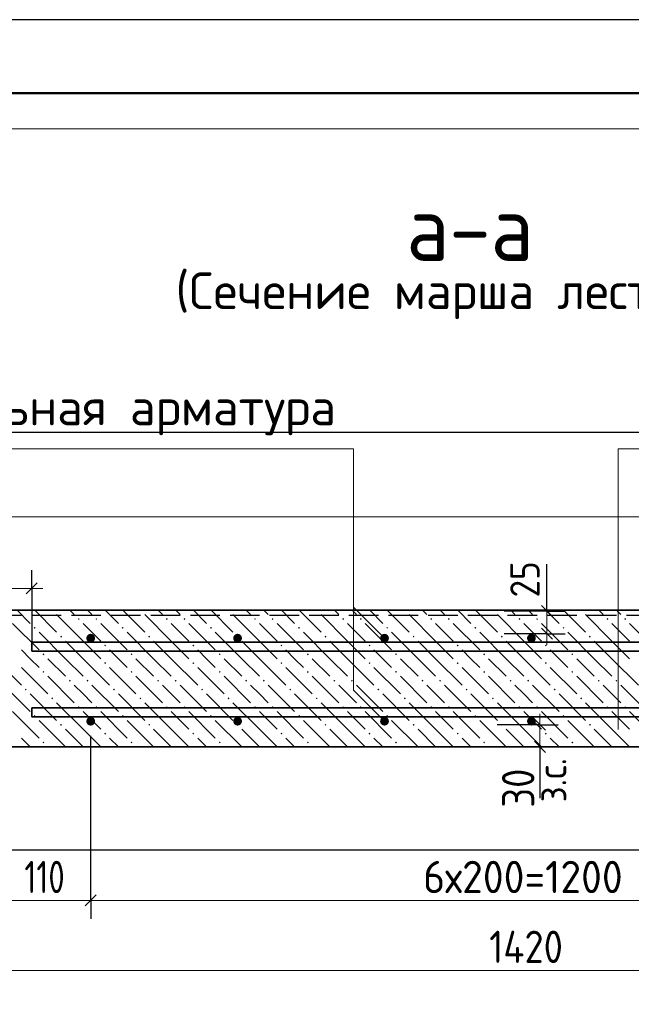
# Model space of a CAD drawing. Header units: millimetres. Extents: x 0 to 21005, y 0 to 14855.
# Tile 10 of 18: x 4051 to 6133, y 11499 to 14850. Entities that reach past the tile are written whole.
import ezdxf

# ---------------------------------------------------------------- set-up
doc = ezdxf.new("R2010")
doc.units = ezdxf.units.MM
doc.linetypes.add('______2', pattern=[135, 100, -35])
for name, color, linetype, lineweight in [('Standard', 7, 'Continuous', 25), ('Позиционная метка линия выноска', 7, 'Continuous', 13), ('Размерная линия_ общее', 7, 'Continuous', 13), ('Текст_ общее', 7, 'Continuous', 25), ('Фоновоя арматура Х1', 7, 'Continuous', 25)]:
    doc.layers.add(name, color=color, linetype=linetype, lineweight=lineweight)
doc.layers.add('ЖБ Лестница', color=7, linetype='Continuous', lineweight=25, true_color=0xe0e0ff)
doc.layers.add('Размерная выноска', color=7, linetype='Continuous')
doc.styles.add('ISOCPEUR', font='txt')

msp = doc.modelspace()

# ---------------------------------------------------------------- hatches: boundary and pattern name
at = {"linetype": 'Continuous', "lineweight": 25, "transparency": 33554687}
for points in [[(4308.1, 12745.2), (4306.9, 12750.9), (4303.7, 12755.8), (4298.8, 12759), (4293.1, 12760.2), (4287.3, 12759), (4282.5, 12755.8), (4279.2, 12750.9), (4278.1, 12745.2), (4279.2, 12739.4), (4282.5, 12734.5), (4287.3, 12731.3), (4293.1, 12730.2), (4298.8, 12731.3), (4303.7, 12734.5), (4306.9, 12739.4)], [(4808.1, 12745.2), (4806.9, 12750.9), (4803.7, 12755.8), (4798.8, 12759), (4793.1, 12760.2), (4787.3, 12759), (4782.5, 12755.8), (4779.2, 12750.9), (4778.1, 12745.2), (4779.2, 12739.4), (4782.5, 12734.5), (4787.3, 12731.3), (4793.1, 12730.2), (4798.8, 12731.3), (4803.7, 12734.5), (4806.9, 12739.4)], [(5308.1, 12745.2), (5306.9, 12750.9), (5303.7, 12755.8), (5298.8, 12759), (5293.1, 12760.2), (5287.3, 12759), (5282.5, 12755.8), (5279.2, 12750.9), (5278.1, 12745.2), (5279.2, 12739.4), (5282.5, 12734.5), (5287.3, 12731.3), (5293.1, 12730.2), (5298.8, 12731.3), (5303.7, 12734.5), (5306.9, 12739.4)], [(5808.1, 12745.2), (5806.9, 12750.9), (5803.7, 12755.8), (5798.8, 12759), (5793.1, 12760.2), (5787.3, 12759), (5782.5, 12755.8), (5779.2, 12750.9), (5778.1, 12745.2), (5779.2, 12739.4), (5782.5, 12734.5), (5787.3, 12731.3), (5793.1, 12730.2), (5798.8, 12731.3), (5803.7, 12734.5), (5806.9, 12739.4)], [(4308.1, 12462.7), (4306.9, 12468.4), (4303.7, 12473.3), (4298.8, 12476.5), (4293.1, 12477.7), (4287.3, 12476.5), (4282.5, 12473.3), (4279.2, 12468.4), (4278.1, 12462.7), (4279.2, 12456.9), (4282.5, 12452), (4287.3, 12448.8), (4293.1, 12447.7), (4298.8, 12448.8), (4303.7, 12452), (4306.9, 12456.9)], [(4808.1, 12462.7), (4806.9, 12468.4), (4803.7, 12473.3), (4798.8, 12476.5), (4793.1, 12477.7), (4787.3, 12476.5), (4782.5, 12473.3), (4779.2, 12468.4), (4778.1, 12462.7), (4779.2, 12456.9), (4782.5, 12452), (4787.3, 12448.8), (4793.1, 12447.7), (4798.8, 12448.8), (4803.7, 12452), (4806.9, 12456.9)], [(5308.1, 12462.7), (5306.9, 12468.4), (5303.7, 12473.3), (5298.8, 12476.5), (5293.1, 12477.7), (5287.3, 12476.5), (5282.5, 12473.3), (5279.2, 12468.4), (5278.1, 12462.7), (5279.2, 12456.9), (5282.5, 12452), (5287.3, 12448.8), (5293.1, 12447.7), (5298.8, 12448.8), (5303.7, 12452), (5306.9, 12456.9)], [(5808.1, 12462.7), (5806.9, 12468.4), (5803.7, 12473.3), (5798.8, 12476.5), (5793.1, 12477.7), (5787.3, 12476.5), (5782.5, 12473.3), (5779.2, 12468.4), (5778.1, 12462.7), (5779.2, 12456.9), (5782.5, 12452), (5787.3, 12448.8), (5793.1, 12447.7), (5798.8, 12448.8), (5803.7, 12452), (5806.9, 12456.9)]]:
    msp.add_hatch(color=7, dxfattribs=at).paths.add_polyline_path(points)
at = {"layer": 'ЖБ Лестница', "linetype": 'Continuous', "lineweight": 18, "transparency": 33554687}
for points in [[(4165.1, 12840.1), (4162.2, 12837.2), (4159.4, 12840.1)], [(4465.1, 12840.1), (4462.2, 12837.2), (4459.4, 12840.1)], [(4765.1, 12840.1), (4762.2, 12837.2), (4759.4, 12840.1)], [(5065.1, 12840.1), (5062.2, 12837.2), (5059.4, 12840.1)], [(5365.1, 12840.1), (5362.2, 12837.2), (5359.4, 12840.1)], [(5665.1, 12840.1), (5662.2, 12837.2), (5659.4, 12840.1)], [(5965.1, 12840.1), (5962.2, 12837.2), (5959.4, 12840.1)], [(4249, 12810.4), (4252.2, 12813.7), (4255.5, 12810.4), (4252.2, 12807.2)], [(4309, 12810.4), (4312.2, 12813.7), (4315.5, 12810.4), (4312.2, 12807.2)], [(4549, 12810.4), (4552.2, 12813.7), (4555.5, 12810.4), (4552.2, 12807.2)], [(4609, 12810.4), (4612.2, 12813.7), (4615.5, 12810.4), (4612.2, 12807.2)], [(4849, 12810.4), (4852.2, 12813.7), (4855.5, 12810.4), (4852.2, 12807.2)], [(4909, 12810.4), (4912.2, 12813.7), (4915.5, 12810.4), (4912.2, 12807.2)], [(5149, 12810.4), (5152.2, 12813.7), (5155.5, 12810.4), (5152.2, 12807.2)], [(5209, 12810.4), (5212.2, 12813.7), (5215.5, 12810.4), (5212.2, 12807.2)], [(5449, 12810.4), (5452.2, 12813.7), (5455.5, 12810.4), (5452.2, 12807.2)], [(5509, 12810.4), (5512.2, 12813.7), (5515.5, 12810.4), (5512.2, 12807.2)], [(5749, 12810.4), (5752.2, 12813.7), (5755.5, 12810.4), (5752.2, 12807.2)], [(5809, 12810.4), (5812.2, 12813.7), (5815.5, 12810.4), (5812.2, 12807.2)], [(6049, 12810.4), (6052.2, 12813.7), (6055.5, 12810.4), (6052.2, 12807.2)], [(6109, 12810.4), (6112.2, 12813.7), (6115.5, 12810.4), (6112.2, 12807.2)], [(4099, 12780.4), (4102.2, 12783.7), (4105.5, 12780.4), (4102.2, 12777.2)], [(4399, 12780.4), (4402.2, 12783.7), (4405.5, 12780.4), (4402.2, 12777.2)], [(4699, 12780.4), (4702.2, 12783.7), (4705.5, 12780.4), (4702.2, 12777.2)], [(4999, 12780.4), (5002.2, 12783.7), (5005.5, 12780.4), (5002.2, 12777.2)], [(5299, 12780.4), (5302.2, 12783.7), (5305.5, 12780.4), (5302.2, 12777.2)], [(5599, 12780.4), (5602.2, 12783.7), (5605.5, 12780.4), (5602.2, 12777.2)], [(5899, 12780.4), (5902.2, 12783.7), (5905.5, 12780.4), (5902.2, 12777.2)], [(4189, 12750.4), (4192.2, 12753.7), (4195.5, 12750.4), (4192.2, 12747.2)], [(4489, 12750.4), (4492.2, 12753.7), (4495.5, 12750.4), (4492.2, 12747.2)], [(4789, 12750.4), (4792.2, 12753.7), (4795.5, 12750.4), (4792.2, 12747.2)], [(5089, 12750.4), (5092.2, 12753.7), (5095.5, 12750.4), (5092.2, 12747.2)], [(5389, 12750.4), (5392.2, 12753.7), (5395.5, 12750.4), (5392.2, 12747.2)], [(5689, 12750.4), (5692.2, 12753.7), (5695.5, 12750.4), (5692.2, 12747.2)], [(5989, 12750.4), (5992.2, 12753.7), (5995.5, 12750.4), (5992.2, 12747.2)], [(4339, 12720.4), (4342.2, 12723.7), (4345.5, 12720.4), (4342.2, 12717.2)], [(4639, 12720.4), (4642.2, 12723.7), (4645.5, 12720.4), (4642.2, 12717.2)], [(4939, 12720.4), (4942.2, 12723.7), (4945.5, 12720.4), (4942.2, 12717.2)], [(5239, 12720.4), (5242.2, 12723.7), (5245.5, 12720.4), (5242.2, 12717.2)], [(5539, 12720.4), (5542.2, 12723.7), (5545.5, 12720.4), (5542.2, 12717.2)], [(5839, 12720.4), (5842.2, 12723.7), (5845.5, 12720.4), (5842.2, 12717.2)], [(4129, 12690.4), (4132.2, 12693.7), (4135.5, 12690.4), (4132.2, 12687.2)], [(4429, 12690.4), (4432.2, 12693.7), (4435.5, 12690.4), (4432.2, 12687.2)], [(4729, 12690.4), (4732.2, 12693.7), (4735.5, 12690.4), (4732.2, 12687.2)], [(5029, 12690.4), (5032.2, 12693.7), (5035.5, 12690.4), (5032.2, 12687.2)], [(5329, 12690.4), (5332.2, 12693.7), (5335.5, 12690.4), (5332.2, 12687.2)], [(5629, 12690.4), (5632.2, 12693.7), (5635.5, 12690.4), (5632.2, 12687.2)], [(5929, 12690.4), (5932.2, 12693.7), (5935.5, 12690.4), (5932.2, 12687.2)], [(4129, 12630.4), (4132.2, 12633.7), (4135.5, 12630.4), (4132.2, 12627.2)], [(4339, 12660.4), (4342.2, 12663.7), (4345.5, 12660.4), (4342.2, 12657.2)], [(4429, 12630.4), (4432.2, 12633.7), (4435.5, 12630.4), (4432.2, 12627.2)], [(4639, 12660.4), (4642.2, 12663.7), (4645.5, 12660.4), (4642.2, 12657.2)], [(4729, 12630.4), (4732.2, 12633.7), (4735.5, 12630.4), (4732.2, 12627.2)], [(4939, 12660.4), (4942.2, 12663.7), (4945.5, 12660.4), (4942.2, 12657.2)], [(5029, 12630.4), (5032.2, 12633.7), (5035.5, 12630.4), (5032.2, 12627.2)], [(5239, 12660.4), (5242.2, 12663.7), (5245.5, 12660.4), (5242.2, 12657.2)], [(5329, 12630.4), (5332.2, 12633.7), (5335.5, 12630.4), (5332.2, 12627.2)], [(5539, 12660.4), (5542.2, 12663.7), (5545.5, 12660.4), (5542.2, 12657.2)], [(5629, 12630.4), (5632.2, 12633.7), (5635.5, 12630.4), (5632.2, 12627.2)], [(5839, 12660.4), (5842.2, 12663.7), (5845.5, 12660.4), (5842.2, 12657.2)], [(5929, 12630.4), (5932.2, 12633.7), (5935.5, 12630.4), (5932.2, 12627.2)], [(4219, 12600.4), (4222.2, 12603.7), (4225.5, 12600.4), (4222.2, 12597.2)], [(4279, 12600.4), (4282.2, 12603.7), (4285.5, 12600.4), (4282.2, 12597.2)], [(4519, 12600.4), (4522.2, 12603.7), (4525.5, 12600.4), (4522.2, 12597.2)], [(4579, 12600.4), (4582.2, 12603.7), (4585.5, 12600.4), (4582.2, 12597.2)], [(4819, 12600.4), (4822.2, 12603.7), (4825.5, 12600.4), (4822.2, 12597.2)], [(4879, 12600.4), (4882.2, 12603.7), (4885.5, 12600.4), (4882.2, 12597.2)], [(5119, 12600.4), (5122.2, 12603.7), (5125.5, 12600.4), (5122.2, 12597.2)], [(5179, 12600.4), (5182.2, 12603.7), (5185.5, 12600.4), (5182.2, 12597.2)], [(5419, 12600.4), (5422.2, 12603.7), (5425.5, 12600.4), (5422.2, 12597.2)], [(5479, 12600.4), (5482.2, 12603.7), (5485.5, 12600.4), (5482.2, 12597.2)], [(5719, 12600.4), (5722.2, 12603.7), (5725.5, 12600.4), (5722.2, 12597.2)], [(5779, 12600.4), (5782.2, 12603.7), (5785.5, 12600.4), (5782.2, 12597.2)], [(6019, 12600.4), (6022.2, 12603.7), (6025.5, 12600.4), (6022.2, 12597.2)], [(6079, 12600.4), (6082.2, 12603.7), (6085.5, 12600.4), (6082.2, 12597.2)], [(4069, 12570.4), (4072.2, 12573.7), (4075.5, 12570.4), (4072.2, 12567.2)], [(4369, 12570.4), (4372.2, 12573.7), (4375.5, 12570.4), (4372.2, 12567.2)], [(4669, 12570.4), (4672.2, 12573.7), (4675.5, 12570.4), (4672.2, 12567.2)], [(4969, 12570.4), (4972.2, 12573.7), (4975.5, 12570.4), (4972.2, 12567.2)], [(5269, 12570.4), (5272.2, 12573.7), (5275.5, 12570.4), (5272.2, 12567.2)], [(5569, 12570.4), (5572.2, 12573.7), (5575.5, 12570.4), (5572.2, 12567.2)], [(5869, 12570.4), (5872.2, 12573.7), (5875.5, 12570.4), (5872.2, 12567.2)], [(4159, 12540.4), (4162.2, 12543.7), (4165.5, 12540.4), (4162.2, 12537.2)], [(4459, 12540.4), (4462.2, 12543.7), (4465.5, 12540.4), (4462.2, 12537.2)], [(4759, 12540.4), (4762.2, 12543.7), (4765.5, 12540.4), (4762.2, 12537.2)], [(5059, 12540.4), (5062.2, 12543.7), (5065.5, 12540.4), (5062.2, 12537.2)], [(5359, 12540.4), (5362.2, 12543.7), (5365.5, 12540.4), (5362.2, 12537.2)], [(5659, 12540.4), (5662.2, 12543.7), (5665.5, 12540.4), (5662.2, 12537.2)], [(5959, 12540.4), (5962.2, 12543.7), (5965.5, 12540.4), (5962.2, 12537.2)], [(4249, 12510.4), (4252.2, 12513.7), (4255.5, 12510.4), (4252.2, 12507.2)], [(4309, 12510.4), (4312.2, 12513.7), (4315.5, 12510.4), (4312.2, 12507.2)], [(4549, 12510.4), (4552.2, 12513.7), (4555.5, 12510.4), (4552.2, 12507.2)], [(4609, 12510.4), (4612.2, 12513.7), (4615.5, 12510.4), (4612.2, 12507.2)], [(4849, 12510.4), (4852.2, 12513.7), (4855.5, 12510.4), (4852.2, 12507.2)], [(4909, 12510.4), (4912.2, 12513.7), (4915.5, 12510.4), (4912.2, 12507.2)], [(5149, 12510.4), (5152.2, 12513.7), (5155.5, 12510.4), (5152.2, 12507.2)], [(5209, 12510.4), (5212.2, 12513.7), (5215.5, 12510.4), (5212.2, 12507.2)], [(5449, 12510.4), (5452.2, 12513.7), (5455.5, 12510.4), (5452.2, 12507.2)], [(5509, 12510.4), (5512.2, 12513.7), (5515.5, 12510.4), (5512.2, 12507.2)], [(5749, 12510.4), (5752.2, 12513.7), (5755.5, 12510.4), (5752.2, 12507.2)], [(5809, 12510.4), (5812.2, 12513.7), (5815.5, 12510.4), (5812.2, 12507.2)], [(6049, 12510.4), (6052.2, 12513.7), (6055.5, 12510.4), (6052.2, 12507.2)], [(6109, 12510.4), (6112.2, 12513.7), (6115.5, 12510.4), (6112.2, 12507.2)], [(4099, 12480.4), (4102.2, 12483.7), (4105.5, 12480.4), (4102.2, 12477.2)], [(4399, 12480.4), (4402.2, 12483.7), (4405.5, 12480.4), (4402.2, 12477.2)], [(4699, 12480.4), (4702.2, 12483.7), (4705.5, 12480.4), (4702.2, 12477.2)], [(4999, 12480.4), (5002.2, 12483.7), (5005.5, 12480.4), (5002.2, 12477.2)], [(5299, 12480.4), (5302.2, 12483.7), (5305.5, 12480.4), (5302.2, 12477.2)], [(5599, 12480.4), (5602.2, 12483.7), (5605.5, 12480.4), (5602.2, 12477.2)], [(5899, 12480.4), (5902.2, 12483.7), (5905.5, 12480.4), (5902.2, 12477.2)], [(4189, 12450.4), (4192.2, 12453.7), (4195.5, 12450.4), (4192.2, 12447.2)], [(4489, 12450.4), (4492.2, 12453.7), (4495.5, 12450.4), (4492.2, 12447.2)], [(4789, 12450.4), (4792.2, 12453.7), (4795.5, 12450.4), (4792.2, 12447.2)], [(5089, 12450.4), (5092.2, 12453.7), (5095.5, 12450.4), (5092.2, 12447.2)], [(5389, 12450.4), (5392.2, 12453.7), (5395.5, 12450.4), (5392.2, 12447.2)], [(5689, 12450.4), (5692.2, 12453.7), (5695.5, 12450.4), (5692.2, 12447.2)], [(5989, 12450.4), (5992.2, 12453.7), (5995.5, 12450.4), (5992.2, 12447.2)], [(4339, 12420.4), (4342.2, 12423.7), (4345.5, 12420.4), (4342.2, 12417.2)], [(4639, 12420.4), (4642.2, 12423.7), (4645.5, 12420.4), (4642.2, 12417.2)], [(4939, 12420.4), (4942.2, 12423.7), (4945.5, 12420.4), (4942.2, 12417.2)], [(5239, 12420.4), (5242.2, 12423.7), (5245.5, 12420.4), (5242.2, 12417.2)], [(5539, 12420.4), (5542.2, 12423.7), (5545.5, 12420.4), (5542.2, 12417.2)], [(5839, 12420.4), (5842.2, 12423.7), (5845.5, 12420.4), (5842.2, 12417.2)], [(4129, 12390.4), (4132.2, 12393.7), (4135.5, 12390.4), (4132.2, 12387.2)], [(4429, 12390.4), (4432.2, 12393.7), (4435.5, 12390.4), (4432.2, 12387.2)], [(4729, 12390.4), (4732.2, 12393.7), (4735.5, 12390.4), (4732.2, 12387.2)], [(5029, 12390.4), (5032.2, 12393.7), (5035.5, 12390.4), (5032.2, 12387.2)], [(5329, 12390.4), (5332.2, 12393.7), (5335.5, 12390.4), (5332.2, 12387.2)], [(5629, 12390.4), (5632.2, 12393.7), (5635.5, 12390.4), (5632.2, 12387.2)], [(5929, 12390.4), (5932.2, 12393.7), (5935.5, 12390.4), (5932.2, 12387.2)]]:
    msp.add_hatch(color=7, dxfattribs=at).paths.add_polyline_path(points, flags=16)

# ---------------------------------------------------------------- linework, layer by layer
at = {"layer": 'Standard', "color": 7, "linetype": 'Continuous', "lineweight": 25, "transparency": 33554687}
msp.add_lwpolyline([(0, 0), (21000, 0), (21000, 14850), (0, 14850), (0, 0)], close=True, dxfattribs=at)
at = {"layer": 'Standard', "color": 7, "linetype": 'Continuous', "lineweight": 50, "transparency": 33554687}
msp.add_lwpolyline([(1000, 14600), (20750, 14600), (20750, 250), (1000, 250), (1000, 14600)], close=True, dxfattribs=at)
at = {"layer": 'Standard', "color": 7, "linetype": 'Continuous', "lineweight": 13, "transparency": 33554687}
msp.add_lwpolyline([(9482.7, 14478.9), (2080.7, 14478.9), (2080.7, 11094.9), (9482.7, 11094.9), (9482.7, 14478.9)], dxfattribs=at)
at = {"layer": 'Standard', "color": 254, "linetype": 'Continuous', "lineweight": 25, "true_color": 0xc4c4ff, "transparency": 33554687}
msp.add_lwpolyline([(2798.4, 12024.5), (8005.4, 12024.5), (8005.4, 13444.8), (2798.4, 13444.8), (2798.4, 12024.5)], dxfattribs=at)
at = {"layer": 'ЖБ Лестница', "color": 7, "linetype": 'Continuous', "lineweight": 18, "transparency": 33554687}
msp.add_line((7567.2, 13158.1), (4018.1, 13158.1), dxfattribs=at)
at = {"layer": 'ЖБ Лестница', "color": 7, "linetype": 'Continuous', "lineweight": 35, "transparency": 33554687}
for p, q in [((7567.2, 12840.1), (4018.1, 12840.1)), ((4018.1, 12375.4), (7567.2, 12375.4))]:
    msp.add_line(p, q, dxfattribs=at)
at = {"layer": 'ЖБ Лестница', "color": 9, "linetype": 'Continuous', "lineweight": 18, "true_color": 0xc7c7c7, "transparency": 33554687}
for p, q in [((4042.6, 12840.1), (4087.2, 12795.4)), ((4102.6, 12840.1), (4177.2, 12765.4)), ((4222.6, 12840.1), (4237.2, 12825.4)), ((4297.2, 12825.4), (4282.6, 12840.1)), ((4342.6, 12840.1), (4387.2, 12795.4)), ((4402.6, 12840.1), (4477.2, 12765.4)), ((4522.6, 12840.1), (4537.2, 12825.4)), ((4597.2, 12825.4), (4582.6, 12840.1)), ((4642.6, 12840.1), (4687.2, 12795.4)), ((4702.6, 12840.1), (4777.2, 12765.4)), ((4822.6, 12840.1), (4837.2, 12825.4)), ((4897.2, 12825.4), (4882.6, 12840.1)), ((4942.6, 12840.1), (4987.2, 12795.4)), ((5002.6, 12840.1), (5077.2, 12765.4)), ((5122.6, 12840.1), (5137.2, 12825.4)), ((5197.2, 12825.4), (5182.6, 12840.1)), ((5242.6, 12840.1), (5287.2, 12795.4)), ((5302.6, 12840.1), (5377.2, 12765.4)), ((5422.6, 12840.1), (5437.2, 12825.4)), ((5497.2, 12825.4), (5482.6, 12840.1)), ((5542.6, 12840.1), (5587.2, 12795.4)), ((5602.6, 12840.1), (5677.2, 12765.4)), ((5722.6, 12840.1), (5737.2, 12825.4)), ((5797.2, 12825.4), (5782.6, 12840.1)), ((5842.6, 12840.1), (5887.2, 12795.4)), ((5902.6, 12840.1), (5977.2, 12765.4)), ((6022.6, 12840.1), (6037.2, 12825.4)), ((6097.2, 12825.4), (6082.6, 12840.1)), ((4267.2, 12735.4), (4177.2, 12825.4)), ((4567.2, 12735.4), (4477.2, 12825.4)), ((4867.2, 12735.4), (4777.2, 12825.4)), ((5167.2, 12735.4), (5077.2, 12825.4)), ((5467.2, 12735.4), (5377.2, 12825.4)), ((5767.2, 12735.4), (5677.2, 12825.4)), ((6067.2, 12735.4), (5977.2, 12825.4)), ((4027.2, 12795.4), (4117.2, 12705.4)), ((4267.2, 12795.4), (4327.2, 12735.4)), ((4327.2, 12795.4), (4417.2, 12705.4)), ((4567.2, 12795.4), (4627.2, 12735.4)), ((4627.2, 12795.4), (4717.2, 12705.4)), ((4867.2, 12795.4), (4927.2, 12735.4)), ((4927.2, 12795.4), (5017.2, 12705.4)), ((5167.2, 12795.4), (5227.2, 12735.4)), ((5227.2, 12795.4), (5317.2, 12705.4)), ((5467.2, 12795.4), (5527.2, 12735.4)), ((5527.2, 12795.4), (5617.2, 12705.4)), ((5767.2, 12795.4), (5827.2, 12735.4)), ((5827.2, 12795.4), (5917.2, 12705.4)), ((6067.2, 12795.4), (6127.2, 12735.4)), ((6127.2, 12795.4), (6217.2, 12705.4)), ((4207.2, 12675.4), (4117.2, 12765.4)), ((4207.2, 12735.4), (4267.2, 12675.4)), ((4267.2, 12735.4), (4327.2, 12675.4)), ((4507.2, 12675.4), (4417.2, 12765.4)), ((4507.2, 12735.4), (4567.2, 12675.4)), ((4567.2, 12735.4), (4627.2, 12675.4)), ((4807.2, 12675.4), (4717.2, 12765.4)), ((4807.2, 12735.4), (4867.2, 12675.4)), ((4867.2, 12735.4), (4927.2, 12675.4)), ((5107.2, 12675.4), (5017.2, 12765.4)), ((5107.2, 12735.4), (5167.2, 12675.4)), ((5167.2, 12735.4), (5227.2, 12675.4)), ((5407.2, 12675.4), (5317.2, 12765.4)), ((5407.2, 12735.4), (5467.2, 12675.4)), ((5467.2, 12735.4), (5527.2, 12675.4)), ((5707.2, 12675.4), (5617.2, 12765.4)), ((5707.2, 12735.4), (5767.2, 12675.4)), ((5767.2, 12735.4), (5827.2, 12675.4)), ((6007.2, 12675.4), (5917.2, 12765.4)), ((6007.2, 12735.4), (6067.2, 12675.4)), ((6067.2, 12735.4), (6127.2, 12675.4)), ((4087.2, 12675.4), (4057.2, 12705.4)), ((4387.2, 12675.4), (4357.2, 12705.4)), ((4687.2, 12675.4), (4657.2, 12705.4)), ((4987.2, 12675.4), (4957.2, 12705.4)), ((5287.2, 12675.4), (5257.2, 12705.4)), ((5587.2, 12675.4), (5557.2, 12705.4)), ((5887.2, 12675.4), (5857.2, 12705.4)), ((4117.2, 12645.4), (4087.2, 12675.4)), ((4147.2, 12675.4), (4207.2, 12615.4)), ((4207.2, 12675.4), (4267.2, 12615.4)), ((4267.2, 12675.4), (4357.2, 12585.4)), ((4417.2, 12645.4), (4387.2, 12675.4)), ((4447.2, 12675.4), (4507.2, 12615.4)), ((4507.2, 12675.4), (4567.2, 12615.4)), ((4567.2, 12675.4), (4657.2, 12585.4)), ((4717.2, 12645.4), (4687.2, 12675.4)), ((4747.2, 12675.4), (4807.2, 12615.4)), ((4807.2, 12675.4), (4867.2, 12615.4)), ((4867.2, 12675.4), (4957.2, 12585.4)), ((5017.2, 12645.4), (4987.2, 12675.4)), ((5047.2, 12675.4), (5107.2, 12615.4)), ((5107.2, 12675.4), (5167.2, 12615.4)), ((5167.2, 12675.4), (5257.2, 12585.4)), ((5317.2, 12645.4), (5287.2, 12675.4)), ((5347.2, 12675.4), (5407.2, 12615.4)), ((5407.2, 12675.4), (5467.2, 12615.4)), ((5467.2, 12675.4), (5557.2, 12585.4)), ((5617.2, 12645.4), (5587.2, 12675.4)), ((5647.2, 12675.4), (5707.2, 12615.4)), ((5707.2, 12675.4), (5767.2, 12615.4)), ((5767.2, 12675.4), (5857.2, 12585.4)), ((5917.2, 12645.4), (5887.2, 12675.4)), ((5947.2, 12675.4), (6007.2, 12615.4)), ((6007.2, 12675.4), (6067.2, 12615.4)), ((6067.2, 12675.4), (6157.2, 12585.4)), ((4057.2, 12645.4), (4147.2, 12555.4)), ((4357.2, 12645.4), (4447.2, 12555.4)), ((4657.2, 12645.4), (4747.2, 12555.4)), ((4957.2, 12645.4), (5047.2, 12555.4)), ((5257.2, 12645.4), (5347.2, 12555.4)), ((5557.2, 12645.4), (5647.2, 12555.4)), ((5857.2, 12645.4), (5947.2, 12555.4)), ((4018.1, 12624.6), (4057.2, 12585.4)), ((4147.2, 12615.4), (4237.2, 12525.4)), ((4447.2, 12615.4), (4537.2, 12525.4)), ((4747.2, 12615.4), (4837.2, 12525.4)), ((5047.2, 12615.4), (5137.2, 12525.4)), ((5347.2, 12615.4), (5437.2, 12525.4)), ((5647.2, 12615.4), (5737.2, 12525.4)), ((5947.2, 12615.4), (6037.2, 12525.4)), ((4267.2, 12555.4), (4237.2, 12585.4)), ((4297.2, 12585.4), (4387.2, 12495.4)), ((4567.2, 12555.4), (4537.2, 12585.4)), ((4597.2, 12585.4), (4687.2, 12495.4)), ((4867.2, 12555.4), (4837.2, 12585.4)), ((4897.2, 12585.4), (4987.2, 12495.4)), ((5167.2, 12555.4), (5137.2, 12585.4)), ((5197.2, 12585.4), (5287.2, 12495.4)), ((5467.2, 12555.4), (5437.2, 12585.4)), ((5497.2, 12585.4), (5587.2, 12495.4)), ((5767.2, 12555.4), (5737.2, 12585.4)), ((5797.2, 12585.4), (5887.2, 12495.4)), ((6067.2, 12555.4), (6037.2, 12585.4)), ((6097.2, 12585.4), (6187.2, 12495.4)), ((4018.1, 12564.6), (4087.2, 12495.4)), ((4087.2, 12555.4), (4177.2, 12465.4)), ((4297.2, 12525.4), (4267.2, 12555.4)), ((4387.2, 12555.4), (4477.2, 12465.4)), ((4597.2, 12525.4), (4567.2, 12555.4)), ((4687.2, 12555.4), (4777.2, 12465.4)), ((4897.2, 12525.4), (4867.2, 12555.4)), ((4987.2, 12555.4), (5077.2, 12465.4)), ((5197.2, 12525.4), (5167.2, 12555.4)), ((5287.2, 12555.4), (5377.2, 12465.4)), ((5497.2, 12525.4), (5467.2, 12555.4)), ((5587.2, 12555.4), (5677.2, 12465.4)), ((5797.2, 12525.4), (5767.2, 12555.4)), ((5887.2, 12555.4), (5977.2, 12465.4)), ((6097.2, 12525.4), (6067.2, 12555.4)), ((4267.2, 12435.4), (4177.2, 12525.4)), ((4567.2, 12435.4), (4477.2, 12525.4)), ((4867.2, 12435.4), (4777.2, 12525.4)), ((5167.2, 12435.4), (5077.2, 12525.4)), ((5467.2, 12435.4), (5377.2, 12525.4)), ((5767.2, 12435.4), (5677.2, 12525.4)), ((6067.2, 12435.4), (5977.2, 12525.4)), ((4027.2, 12495.4), (4117.2, 12405.4)), ((4207.2, 12375.4), (4117.2, 12465.4)), ((4267.2, 12495.4), (4327.2, 12435.4)), ((4327.2, 12495.4), (4417.2, 12405.4)), ((4507.2, 12375.4), (4417.2, 12465.4)), ((4567.2, 12495.4), (4627.2, 12435.4)), ((4627.2, 12495.4), (4717.2, 12405.4)), ((4807.2, 12375.4), (4717.2, 12465.4)), ((4867.2, 12495.4), (4927.2, 12435.4)), ((4927.2, 12495.4), (5017.2, 12405.4)), ((5107.2, 12375.4), (5017.2, 12465.4)), ((5167.2, 12495.4), (5227.2, 12435.4)), ((5227.2, 12495.4), (5317.2, 12405.4)), ((5407.2, 12375.4), (5317.2, 12465.4)), ((5467.2, 12495.4), (5527.2, 12435.4)), ((5527.2, 12495.4), (5617.2, 12405.4)), ((5707.2, 12375.4), (5617.2, 12465.4)), ((5767.2, 12495.4), (5827.2, 12435.4)), ((5827.2, 12495.4), (5917.2, 12405.4)), ((6007.2, 12375.4), (5917.2, 12465.4)), ((6067.2, 12495.4), (6127.2, 12435.4)), ((6127.2, 12495.4), (6217.2, 12405.4)), ((4207.2, 12435.4), (4267.2, 12375.4)), ((4267.2, 12435.4), (4327.2, 12375.4)), ((4507.2, 12435.4), (4567.2, 12375.4)), ((4567.2, 12435.4), (4627.2, 12375.4)), ((4807.2, 12435.4), (4867.2, 12375.4)), ((4867.2, 12435.4), (4927.2, 12375.4)), ((5107.2, 12435.4), (5167.2, 12375.4)), ((5167.2, 12435.4), (5227.2, 12375.4)), ((5407.2, 12435.4), (5467.2, 12375.4)), ((5467.2, 12435.4), (5527.2, 12375.4)), ((5707.2, 12435.4), (5767.2, 12375.4)), ((5767.2, 12435.4), (5827.2, 12375.4)), ((6007.2, 12435.4), (6067.2, 12375.4)), ((6067.2, 12435.4), (6127.2, 12375.4)), ((4087.2, 12375.4), (4057.2, 12405.4)), ((4387.2, 12375.4), (4357.2, 12405.4)), ((4687.2, 12375.4), (4657.2, 12405.4)), ((4987.2, 12375.4), (4957.2, 12405.4)), ((5287.2, 12375.4), (5257.2, 12405.4)), ((5587.2, 12375.4), (5557.2, 12405.4)), ((5887.2, 12375.4), (5857.2, 12405.4))]:
    msp.add_line(p, q, dxfattribs=at)
at = {"layer": 'ЖБ Лестница', "color": 253, "linetype": '______2', "lineweight": -3, "true_color": 0xababab, "transparency": 33554687}
msp.add_line((7567.2, 12822.7), (4018.1, 12822.7), dxfattribs=at)
at = {"layer": 'Позиционная метка линия выноска', "color": 7, "linetype": 'Continuous', "lineweight": 13, "transparency": 33554687}
msp.add_line((5293.1, 12745.2), (5187, 12851.2), dxfattribs=at)
for points in [[(5293.1, 12462.7), (5187, 12568.7), (5187, 13389.9), (3457, 13389.9)], [(6088.7, 12434.6), (6088.7, 13389.9), (7088.1, 13389.9)]]:
    msp.add_lwpolyline(points, dxfattribs=at)
at = {"layer": 'Размерная выноска', "color": 7, "linetype": 'Continuous', "lineweight": -3, "transparency": 33554687}
for p, q in [((5846, 12837.6), (5846, 12997.6)), ((5821.9, 12375.4), (5821.9, 12200.4))]:
    msp.add_line(p, q, dxfattribs=at)
at = {"layer": 'Размерная линия_ общее', "color": 253, "linetype": 'Continuous', "lineweight": -3, "true_color": 0xa0a0a0, "transparency": 33554687}
for p, q in [((4092.2, 12914.5), (4092.2, 12977)), ((4092.2, 12914.5), (4092.2, 12852)), ((4092.2, 12914.5), (4092.2, 12718.8)), ((5846, 12837.6), (5700.3, 12837.6)), ((5846, 12837.6), (5783.5, 12837.6)), ((5846, 12837.6), (5908.5, 12837.6)), ((5846, 12760.1), (5700.3, 12760.1)), ((5846, 12760.1), (5783.5, 12760.1)), ((5846, 12760.1), (5908.5, 12760.1)), ((5821.9, 12450.4), (5676.2, 12450.4)), ((5821.9, 12450.4), (5759.4, 12450.4)), ((5821.9, 12450.4), (5884.4, 12450.4)), ((5821.9, 12375.4), (5676.2, 12375.4)), ((5821.9, 12375.4), (5759.4, 12375.4)), ((5821.9, 12375.4), (5884.4, 12375.4)), ((4293.1, 11852.6), (4293.1, 11915.1)), ((4293.1, 11852.6), (4293.1, 11790.1))]:
    msp.add_line(p, q, dxfattribs=at)
at = {"layer": 'Размерная линия_ общее', "color": 7, "linetype": 'Continuous', "lineweight": 13, "transparency": 33554687}
for p, q in [((4092.2, 12914.5), (4017.2, 12914.5)), ((4092.2, 12914.5), (4129.7, 12914.5)), ((5846, 12837.6), (5846, 12875.1)), ((5846, 12760.1), (5846, 12837.6)), ((5846, 12760.1), (5846, 12722.6)), ((5821.9, 12450.4), (5821.9, 12487.9)), ((5821.9, 12450.4), (5821.9, 12375.4)), ((5821.9, 12375.4), (5821.9, 12337.9)), ((4017.7, 11852.6), (4293.1, 11852.6)), ((4293.1, 11852.6), (7293.1, 11852.6)), ((4017.7, 11614.8), (7567.2, 11614.8))]:
    msp.add_line(p, q, dxfattribs=at)
at = {"layer": 'Размерная линия_ общее', "color": 7, "linetype": 'Continuous', "lineweight": 25, "transparency": 33554687}
for p, q in [((4111, 12933.2), (4073.5, 12895.7)), ((5864.7, 12818.9), (5827.2, 12856.4)), ((5864.7, 12741.4), (5827.2, 12778.9)), ((5803.1, 12469.2), (5840.6, 12431.7)), ((5803.1, 12394.2), (5840.6, 12356.7)), ((4274.3, 11833.9), (4311.8, 11871.4))]:
    msp.add_line(p, q, dxfattribs=at)
at = {"layer": 'Размерная линия_ общее', "color": 253, "linetype": 'Continuous', "lineweight": -3, "true_color": 0xa0a0a0, "transparency": 33554687}
msp.add_lwpolyline([(4293.1, 11852.6), (4293.1, 11861.1), (4293.1, 11861.1), (4293.1, 11861.1), (4293.1, 11861.1), (4293.1, 11977.8), (4293.1, 11977.8), (4293.1, 12412.7)], dxfattribs=at)
at = {"layer": 'Фоновоя арматура Х1', "color": 7, "linetype": 'Continuous', "lineweight": 35, "transparency": 33554687}
for points in [[(4093.1, 12731.3), (7493.1, 12731.3), (7493.1, 12701.3), (4093.1, 12701.3), (4093.1, 12731.3)], [(4093.1, 12507.7), (7493.1, 12507.7), (7493.1, 12477.7), (4093.1, 12477.7), (4093.1, 12507.7)]]:
    msp.add_lwpolyline(points, dxfattribs=at)

# ---------------------------------------------------------------- texts
at = {"layer": 'Standard', "color": 7, "linetype": 'Continuous', "lineweight": 50, "transparency": 33554687, "attachment_point": 7, "style": 'ISOCPEUR'}
for s, insert, char_height, width in [('\\W0.99;(Сечение марша лестницы)', (4582, 13831.2), 125, 2160.646), ('\\W0.92;а-а', (5367.6, 14029.2), 225, 620.647)]:
    msp.add_mtext(s, dxfattribs=dict(at, insert=insert, char_height=char_height, width=width))
at = {"layer": 'Размерная линия_ общее', "color": 7, "linetype": 'Continuous', "lineweight": 18, "transparency": 33554687, "char_height": 100, "attachment_point": 7, "rotation": 90, "style": 'ISOCPEUR'}
for s, insert, width in [('\\W0.87;25', (5821, 12883.9), 183.605), ('\\W0.90;з.с.', (5912.1, 12186.6), 229.971)]:
    msp.add_mtext(s, dxfattribs=dict(at, insert=insert, width=width))
at = {"layer": 'Размерная линия_ общее', "color": 7, "linetype": 'Continuous', "lineweight": 25, "transparency": 33554687, "insert": (5803.1, 12168.4), "char_height": 110, "width": 201.97, "attachment_point": 7, "rotation": 90, "style": 'ISOCPEUR'}
msp.add_mtext('\\W0.87;30', dxfattribs=at)
at = {"layer": 'Размерная линия_ общее', "color": 7, "linetype": 'Continuous', "lineweight": 25, "transparency": 33554687, "char_height": 110, "attachment_point": 7, "style": 'ISOCPEUR'}
for s, insert, width in [('\\W0.74;110', (4067.4, 11877.6), 227.577), ('\\W0.94;6х200=1200', (5424.6, 11877.6), 799.355), ('\\W0.87;1420', (5649.5, 11639.8), 344.716)]:
    msp.add_mtext(s, dxfattribs=dict(at, insert=insert, width=width))
at = {"layer": 'Текст_ общее', "color": 7, "linetype": 'Continuous', "lineweight": 25, "transparency": 33554687, "insert": (3449.5, 13435.8), "char_height": 125, "width": 1810.542, "attachment_point": 7, "style": 'ISOCPEUR'}
msp.add_mtext('\\W0.99;Продольная арматура', dxfattribs=at)

doc.saveas('drawing.dxf')
